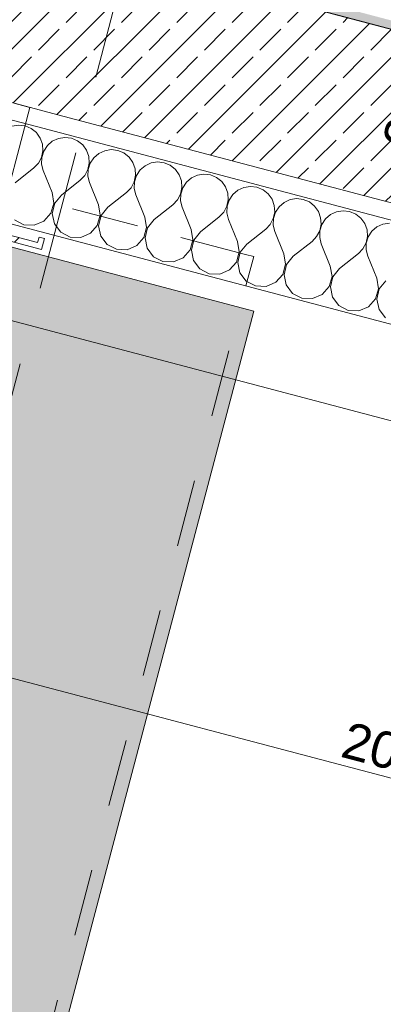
# Model space of a CAD drawing. Header units: millimetres. Extents: x -176817 to 18864955, y -12996033 to 201123.
# Tile 174 of 256: x 156205 to 156855, y -8561 to -6801. Entities that reach past the tile are written whole.
import ezdxf
from ezdxf.enums import TextEntityAlignment as Align

# ---------------------------------------------------------------- set-up
doc = ezdxf.new("R2010")
doc.units = ezdxf.units.MM
doc.header["$MEASUREMENT"] = 0
doc.linetypes.add('Przerywana', pattern=[240, 120, -120])
doc.linetypes.add('Przerywana długa', pattern=[390, 250, -140])
for name, color, linetype in [('213-A Wymiarowanie wewnętrzne', 7, 'Continuous'), ('230-A Ściany wewnętrzne', 7, 'Continuous'), ('231-A Ściany zewnętrzne', 7, 'Continuous'), ('250-A Schody Pochylnie', 7, 'Continuous'), ('291-A Obróbka blacharska', 7, 'Continuous'), ('292-PPOŻ - Linie', 7, 'Continuous'), ('410-K Osie', 7, 'Continuous'), ('450-K Belki', 7, 'Continuous'), ('460-K Stropy', 7, 'Continuous')]:
    doc.layers.add(name, color=color, linetype=linetype)
doc.styles.add('STYL_AUTOMATYCZNY_4', font='arial.ttf')
doc.styles.add('STYL_AUTOMATYCZNY_8', font='ARIALN.TTF')
doc.linetypes.add('PPOŻ EI 60', pattern='A,0,[1,TKI_PWY_A_AR_PAB_RZ_KN02_03_04_ Poziom +1 - fragment A1.Shx,S=15.873016,R=0,X=0,Y=0],-2020,0', length=2020)
doc.dimstyles.new('STYL_AUTOMATYCZNY__1', dxfattribs={"dimtxt": 64.999998, "dimasz": 47.5, "dimexe": 0.18, "dimexo": 0.0625, "dimgap": 0, "dimtad": 1, "dimdec": 1, "dimlfac": 0.1, "dimzin": 0, "dimdsep": 46, "dimtxsty": 'STYL_AUTOMATYCZNY_4', "dimblk": 'ARROWHEAD_11', "dimblk1": 'ARROWHEAD_11', "dimblk2": 'ARROWHEAD_11', "dimcen": 0.09, "dimclrd": 5, "dimclre": 5, "dimclrt": 5, "dimazin": 0, "dimtfac": 1, "dimtdec": 4, "dimtmove": 0, "dimatfit": 3, "dimfxl": 0, "dimtolj": 1, "dimtzin": 0, "dimarcsym": 0})
doc.dimstyles.new('STYL_AUTOMATYCZNY__3', dxfattribs={"dimtxt": 64.999998, "dimasz": 47.5, "dimexe": 0.18, "dimexo": 0.0625, "dimgap": 0, "dimtad": 1, "dimdec": 1, "dimlfac": 0.1, "dimzin": 0, "dimdsep": 46, "dimtxsty": 'STYL_AUTOMATYCZNY_4', "dimblk": 'ARROWHEAD_11', "dimblk1": 'ARROWHEAD_11', "dimblk2": 'ARROWHEAD_11', "dimcen": 0.09, "dimclrd": 30, "dimclre": 30, "dimclrt": 30, "dimazin": 0, "dimtfac": 1, "dimtdec": 4, "dimtmove": 0, "dimatfit": 3, "dimfxl": 0, "dimtolj": 1, "dimtzin": 0, "dimarcsym": 0})
pattern_1 = [(45, (0, 0), (-49.497475, 49.497475), []), (45, (-24.75, 24.75), (-49.497475, 49.497475), [52.5, -17.5])]

# ---------------------------------------------------------------- blocks, each defined once
blk = doc.blocks.new('Belka_7_2', base_point=(155346, -11850.9))
at = {"layer": '450-K Belki', "linetype": 'Continuous', "lineweight": 0, "true_color": 0xffffff}
blk.add_hatch(color=7, dxfattribs=at).paths.add_polyline_path([(154887, -11062.6), (155403, -11948.6), (156623.8, -7322), (155922.8, -7137)])
at = {"layer": '450-K Belki', "color": 7, "linetype": 'Continuous', "lineweight": 0}
for p, q in [((156623.8, -7322), (155922.8, -7137)), ((155403, -11948.6), (156623.8, -7322))]:
    blk.add_line(p, q, dxfattribs=at)
blk = doc.blocks.new('Strop_27_2', base_point=(93575.8, 4862.4))
at = {"layer": '460-K Stropy', "color": 255, "linetype": 'Continuous', "lineweight": 0, "flags": 128}
blk.add_lwpolyline([(93575.8, 4862.4), (155061.3, -11362), (156223.5, -6957.8), (94738, 9266.7)], close=True, dxfattribs=at)
blk = doc.blocks.new('Strop_37_2', base_point=(162841.1, -8393.7))
at = {"layer": '250-A Schody Pochylnie', "color": 255, "linetype": 'Continuous', "lineweight": 0, "flags": 128}
blk.add_lwpolyline([(162841.1, -8393.7), (156517.6, -6725.1), (157454, -3176.6), (160702.8, -4033.8), (160650.5, -4232.1), (163725.2, -5043.4)], close=True, dxfattribs=at)
blk = doc.blocks.new('Ściana_69_2', base_point=(156299.8, -7139.1))
at = {"layer": '231-A Ściany zewnętrzne', "color": 8, "linetype": 'Przerywana', "lineweight": 0, "flags": 128}
for points in [[(156415.8, -7169.7), (156183.7, -7108.5)], [(156609.2, -7220.7), (156415.8, -7169.7)], [(155385.2, -11918.1), (156623.7, -7224.5)], [(156623.7, -7224.5), (156609.2, -7220.7)]]:
    blk.add_lwpolyline(points, dxfattribs=at)
blk = doc.blocks.new('*X1136')
at = {"layer": '231-A Ściany zewnętrzne', "color": 7, "linetype": 'Continuous', "lineweight": 0}
for p, q in [((156143, -6973.7), (156141.9, -6973.2)), ((156152.3, -6981.1), (156143, -6973.7)), ((156159.2, -6990.7), (156152.3, -6981.1)), ((156163.1, -7001.8), (156159.2, -6990.7)), ((156163.9, -7013.6), (156163.1, -7001.8)), ((156180.9, -6996.4), (156171.9, -7004.1)), ((156191.6, -6991.4), (156180.9, -6996.4)), ((156203.3, -6989.6), (156191.6, -6991.4)), ((156215, -6991), (156203.3, -6989.6)), ((156225.9, -6995.6), (156215, -6991)), ((156235.2, -7002.9), (156225.9, -6995.6)), ((156236, -7004.1), (156235.2, -7002.9)), ((156161.5, -7025.2), (156163.9, -7013.6)), ((156165.4, -7014), (156161.8, -7025.3)), ((156171.9, -7004.1), (156165.4, -7014)), ((156147.8, -7044.2), (156156, -7035.6)), ((156156, -7035.6), (156161.5, -7025.2)), ((156161.8, -7025.3), (156161.5, -7037.1)), ((156161.5, -7037.1), (156164.4, -7048.6)), ((156116.6, -7068.8), (156147.8, -7044.2)), ((156169.8, -7061.9), (156164.4, -7048.6))]:
    blk.add_line(p, q, dxfattribs=at)
blk = doc.blocks.new('*X1137')
at = {"layer": '231-A Ściany zewnętrzne', "color": 7, "linetype": 'Continuous', "lineweight": 0}
for p, q in [((156242, -7012.6), (156236, -7004.1)), ((156246, -7023.7), (156242, -7012.6)), ((156263.7, -7018.3), (156254.8, -7026)), ((156274.5, -7013.3), (156263.7, -7018.3)), ((156286.1, -7011.5), (156274.5, -7013.3)), ((156297.9, -7012.9), (156286.1, -7011.5)), ((156308.8, -7017.4), (156297.9, -7012.9)), ((156318, -7024.8), (156308.8, -7017.4)), ((156244.4, -7047.1), (156246.8, -7035.5)), ((156248.3, -7035.9), (156244.7, -7047.1)), ((156246.8, -7035.5), (156246, -7023.7)), ((156254.8, -7026), (156248.3, -7035.9)), ((156324.9, -7034.4), (156318, -7024.8)), ((156328.9, -7045.6), (156324.9, -7034.4)), ((156357.3, -7035.2), (156346.6, -7040.2)), ((156369, -7033.3), (156357.3, -7035.2)), ((156380.8, -7034.7), (156369, -7033.3)), ((156391.7, -7039.3), (156380.8, -7034.7)), ((156238.8, -7057.5), (156244.4, -7047.1)), ((156244.7, -7047.1), (156244.3, -7059)), ((156329.7, -7057.4), (156328.9, -7045.6)), ((156337.7, -7047.9), (156331.1, -7057.7)), ((156346.6, -7040.2), (156337.7, -7047.9)), ((156400.9, -7046.7), (156391.7, -7039.3)), ((156407.8, -7056.3), (156400.9, -7046.7)), ((156451.9, -7055.2), (156440.2, -7057.1)), ((156463.6, -7056.6), (156451.9, -7055.2)), ((156197.1, -7092.6), (156230.7, -7066.1)), ((156230.7, -7066.1), (156238.8, -7057.5)), ((156244.3, -7059), (156247.2, -7070.4)), ((156263.4, -7110.1), (156247.2, -7070.4)), ((156321.7, -7079.4), (156327.2, -7068.9)), ((156327.2, -7068.9), (156329.7, -7057.4)), ((156327.6, -7069), (156327.2, -7080.8)), ((156331.1, -7057.7), (156327.6, -7069)), ((156411.8, -7067.4), (156407.8, -7056.3)), ((156412.6, -7079.2), (156411.8, -7067.4)), ((156420.5, -7069.7), (156414, -7079.6)), ((156429.5, -7062), (156420.5, -7069.7)), ((156440.2, -7057.1), (156429.5, -7062)), ((156474.5, -7061.2), (156463.6, -7056.6)), ((156483.8, -7068.6), (156474.5, -7061.2)), ((156490.7, -7078.2), (156483.8, -7068.6)), ((156279.9, -7114.5), (156313.5, -7087.9)), ((156313.5, -7087.9), (156321.7, -7079.4)), ((156327.2, -7080.8), (156330.1, -7092.3)), ((156404.6, -7101.3), (156410.1, -7090.8)), ((156410.1, -7090.8), (156412.6, -7079.2)), ((156410.5, -7090.9), (156410.1, -7102.7)), ((156414, -7079.6), (156410.5, -7090.9)), ((156494.7, -7089.3), (156490.7, -7078.2)), ((156495.5, -7101.1), (156494.7, -7089.3)), ((156512.4, -7083.9), (156503.4, -7091.6)), ((156523.1, -7078.9), (156512.4, -7083.9)), ((156534.8, -7077.1), (156523.1, -7078.9)), ((156546.5, -7078.5), (156534.8, -7077.1)), ((156557.4, -7083.1), (156546.5, -7078.5)), ((156566.7, -7090.4), (156557.4, -7083.1)), ((156573.5, -7100), (156566.7, -7090.4)), ((156346.2, -7132), (156330.1, -7092.3)), ((156396.4, -7109.8), (156404.6, -7101.3)), ((156410.1, -7102.7), (156413, -7114.2)), ((156493, -7112.7), (156495.5, -7101.1)), ((156496.9, -7101.5), (156493.3, -7112.8)), ((156503.4, -7091.6), (156496.9, -7101.5)), ((156577.5, -7111.2), (156573.5, -7100)), ((156595.2, -7105.8), (156586.3, -7113.5)), ((156606, -7100.8), (156595.2, -7105.8)), ((156617.7, -7098.9), (156606, -7100.8)), ((156629.4, -7100.4), (156617.7, -7098.9)), ((156640.3, -7104.9), (156629.4, -7100.4)), ((156649.5, -7112.3), (156640.3, -7104.9)), ((156266.4, -7128.7), (156263.4, -7110.1)), ((156279.9, -7114.5), (156268.1, -7129.2)), ((156362.8, -7136.4), (156396.4, -7109.8)), ((156429.1, -7153.9), (156413, -7114.2)), ((156479.3, -7131.7), (156487.5, -7123.1)), ((156487.5, -7123.1), (156493, -7112.7)), ((156493.3, -7112.8), (156493, -7124.6)), ((156493, -7124.6), (156495.9, -7136)), ((156575.9, -7134.5), (156578.3, -7123)), ((156579.8, -7123.4), (156576.2, -7134.6)), ((156578.3, -7123), (156577.5, -7111.2)), ((156586.3, -7113.5), (156579.8, -7123.4)), ((156656.4, -7121.9), (156649.5, -7112.3)), ((156660.4, -7133), (156656.4, -7121.9)), ((156688.9, -7122.7), (156678.1, -7127.6)), ((156700.5, -7120.8), (156688.9, -7122.7)), ((156712.3, -7122.2), (156700.5, -7120.8)), ((156723.2, -7126.8), (156712.3, -7122.2)), ((156261.2, -7146.8), (156266.4, -7128.7)), ((156268.1, -7129.2), (156263.7, -7147.5)), ((156349.3, -7150.6), (156346.2, -7132)), ((156362.8, -7136.4), (156351, -7151)), ((156445.7, -7158.3), (156479.3, -7131.7)), ((156512, -7175.8), (156495.9, -7136)), ((156570.3, -7145), (156575.9, -7134.5)), ((156576.2, -7134.6), (156575.9, -7146.4)), ((156661.2, -7144.8), (156660.4, -7133)), ((156669.2, -7135.4), (156662.7, -7145.2)), ((156678.1, -7127.6), (156669.2, -7135.4)), ((156732.4, -7134.2), (156723.2, -7126.8)), ((156739.3, -7143.8), (156732.4, -7134.2)), ((156743.3, -7154.9), (156739.3, -7143.8)), ((156783.4, -7142.7), (156771.7, -7144.5)), ((156795.1, -7144.1), (156783.4, -7142.7)), ((156196, -7159), (156212.7, -7167.7)), ((156231.5, -7168.4), (156248.8, -7160.9)), ((156248.8, -7160.9), (156261.2, -7146.8)), ((156263.7, -7147.5), (156267.5, -7165.9)), ((156344.1, -7168.7), (156349.3, -7150.6)), ((156351, -7151), (156346.5, -7169.3)), ((156432.2, -7172.5), (156429.1, -7153.9)), ((156445.7, -7158.3), (156433.8, -7172.9)), ((156528.6, -7180.1), (156562.2, -7153.5)), ((156562.2, -7153.5), (156570.3, -7145)), ((156575.9, -7146.4), (156578.7, -7157.9)), ((156594.9, -7197.6), (156578.7, -7157.9)), ((156653.2, -7166.9), (156658.7, -7156.4)), ((156658.7, -7156.4), (156661.2, -7144.8)), ((156659.1, -7156.5), (156658.7, -7168.3)), ((156662.7, -7145.2), (156659.1, -7156.5)), ((156744.1, -7166.7), (156743.3, -7154.9)), ((156752, -7157.2), (156745.5, -7167.1)), ((156761, -7149.5), (156752, -7157.2)), ((156771.7, -7144.5), (156761, -7149.5)), ((156806.1, -7148.7), (156795.1, -7144.1)), ((156815.3, -7156), (156806.1, -7148.7)), ((156822.2, -7165.6), (156815.3, -7156)), ((156212.7, -7167.7), (156231.5, -7168.4)), ((156267.5, -7165.9), (156278.9, -7180.9)), ((156331.7, -7182.8), (156344.1, -7168.7)), ((156346.5, -7169.3), (156350.4, -7187.8)), ((156427, -7190.6), (156432.2, -7172.5)), ((156433.8, -7172.9), (156429.4, -7191.2)), ((156515.1, -7194.3), (156512, -7175.8)), ((156611.4, -7202), (156645.1, -7175.4)), ((156645.1, -7175.4), (156653.2, -7166.9)), ((156658.7, -7168.3), (156661.6, -7179.8)), ((156736.1, -7188.7), (156741.6, -7178.3)), ((156741.6, -7178.3), (156744.1, -7166.7)), ((156742, -7178.4), (156741.6, -7190.2)), ((156745.5, -7167.1), (156742, -7178.4)), ((156826.2, -7176.8), (156822.2, -7165.6)), ((156827, -7188.6), (156826.2, -7176.8)), ((156843.9, -7171.4), (156834.9, -7179.1)), ((156854.6, -7166.4), (156843.9, -7171.4)), ((156866.3, -7164.6), (156854.6, -7166.4)), ((156278.9, -7180.9), (156295.6, -7189.6)), ((156295.6, -7189.6), (156314.4, -7190.3)), ((156314.4, -7190.3), (156331.7, -7182.8)), ((156350.4, -7187.8), (156361.8, -7202.8)), ((156414.6, -7204.7), (156427, -7190.6)), ((156429.4, -7191.2), (156433.3, -7209.6)), ((156509.9, -7212.4), (156515.1, -7194.3)), ((156516.7, -7194.8), (156512.3, -7213.1)), ((156528.6, -7180.1), (156516.7, -7194.8)), ((156677.7, -7219.5), (156661.6, -7179.8)), ((156727.9, -7197.3), (156736.1, -7188.7)), ((156741.6, -7190.2), (156744.5, -7201.6)), ((156824.5, -7200.1), (156827, -7188.6)), ((156828.4, -7189), (156824.8, -7200.2)), ((156834.9, -7179.1), (156828.4, -7189)), ((156361.8, -7202.8), (156378.5, -7211.4)), ((156378.5, -7211.4), (156397.3, -7212.1)), ((156397.3, -7212.1), (156414.6, -7204.7)), ((156433.3, -7209.6), (156444.6, -7224.6)), ((156497.4, -7226.6), (156509.9, -7212.4)), ((156512.3, -7213.1), (156516.1, -7231.5)), ((156597.9, -7216.2), (156594.9, -7197.6)), ((156611.4, -7202), (156599.6, -7216.6)), ((156694.3, -7223.9), (156727.9, -7197.3)), ((156760.6, -7241.4), (156744.5, -7201.6)), ((156810.8, -7219.1), (156819, -7210.6)), ((156819, -7210.6), (156824.5, -7200.1)), ((156824.8, -7200.2), (156824.5, -7212.1)), ((156824.5, -7212.1), (156827.4, -7223.5)), ((156444.6, -7224.6), (156461.3, -7233.3)), ((156480.2, -7234), (156497.4, -7226.6)), ((156516.1, -7231.5), (156527.5, -7246.5)), ((156592.8, -7234.3), (156597.9, -7216.2)), ((156599.6, -7216.6), (156595.2, -7234.9)), ((156680.8, -7238.1), (156677.7, -7219.5)), ((156694.3, -7223.9), (156682.5, -7238.5)), ((156777.2, -7245.7), (156810.8, -7219.1)), ((156843.5, -7263.2), (156827.4, -7223.5)), ((156461.3, -7233.3), (156480.2, -7234)), ((156527.5, -7246.5), (156544.2, -7255.2)), ((156563, -7255.9), (156580.3, -7248.4)), ((156580.3, -7248.4), (156592.8, -7234.3)), ((156595.2, -7234.9), (156599, -7253.4)), ((156675.6, -7256.2), (156680.8, -7238.1)), ((156682.5, -7238.5), (156678.1, -7256.8)), ((156763.7, -7259.9), (156760.6, -7241.4)), ((156777.2, -7245.7), (156765.4, -7260.4)), ((156544.2, -7255.2), (156563, -7255.9)), ((156599, -7253.4), (156610.4, -7268.4)), ((156663.2, -7270.3), (156675.6, -7256.2)), ((156678.1, -7256.8), (156681.9, -7275.2)), ((156758.5, -7278), (156763.7, -7259.9)), ((156765.4, -7260.4), (156760.9, -7278.7)), ((156846.6, -7281.8), (156843.5, -7263.2)), ((156610.4, -7268.4), (156627.1, -7277)), ((156627.1, -7277), (156645.9, -7277.7)), ((156645.9, -7277.7), (156663.2, -7270.3)), ((156681.9, -7275.2), (156693.3, -7290.2)), ((156746.1, -7292.2), (156758.5, -7278)), ((156760.9, -7278.7), (156764.8, -7297.1)), ((156841.4, -7299.9), (156846.6, -7281.8)), ((156848.2, -7282.2), (156843.8, -7300.5)), ((156860.1, -7267.6), (156848.2, -7282.2)), ((156693.3, -7290.2), (156710, -7298.9)), ((156710, -7298.9), (156728.8, -7299.6)), ((156728.8, -7299.6), (156746.1, -7292.2)), ((156764.8, -7297.1), (156776.1, -7312.1)), ((156829, -7314), (156841.4, -7299.9)), ((156843.8, -7300.5), (156847.7, -7319)), ((156776.1, -7312.1), (156792.8, -7320.8)), ((156811.7, -7321.5), (156829, -7314)), ((156847.7, -7319), (156859, -7334)), ((156792.8, -7320.8), (156811.7, -7321.5))]:
    blk.add_line(p, q, dxfattribs=at)
blk = doc.blocks.new('Ściana_112_2', base_point=(156334.3, -6831.9))
at = {"layer": '231-A Ściany zewnętrzne', "linetype": 'Continuous', "lineweight": 0, "true_color": 0x000000}
h = blk.add_hatch(dxfattribs=at)
h.set_pattern_fill('Beton_zbrojony_0002', color=18, style=0, pattern_type=2)
h.set_pattern_definition(pattern_1)
h.paths.add_polyline_path([(156227.5, -6648.6), (156151, -6938.7), (156273.8, -6971.1), (156506.3, -6767.8), (156517.6, -6725.1)])
blk.add_hatch(color=18, dxfattribs=at).paths.add_polyline_path([(156556.3, -6735.3), (158146.8, -7155), (158150.7, -7140.5), (156560.1, -6720.8)])
h = blk.add_hatch(dxfattribs=at)
h.set_pattern_fill('Beton_zbrojony_0002', color=18, style=0, pattern_type=2)
h.set_pattern_definition(pattern_1)
h.paths.add_polyline_path([(156273.8, -6971.1), (158070.3, -7445.1), (158146.8, -7155), (156546.5, -6732.7)])
at = {"layer": '230-A Ściany wewnętrzne', "color": 7, "linetype": 'Continuous', "lineweight": 0}
for p, q in [((156273.8, -6971.1), (156151, -6938.7)), ((156246.5, -6994.9), (156143.3, -6967.7))]:
    blk.add_line(p, q, dxfattribs=at)
at = {"layer": '231-A Ściany zewnętrzne', "color": 7, "linetype": 'Continuous', "lineweight": 0}
for p, q in [((158146.8, -7155), (156556.3, -6735.3)), ((156273.8, -6971.1), (158070.3, -7445.1)), ((156246.5, -6994.9), (158062.6, -7474.1))]:
    blk.add_line(p, q, dxfattribs=at)
at = {"layer": '231-A Ściany zewnętrzne', "color": 7, "linetype": 'Continuous', "lineweight": 0, "flags": 128}
blk.add_lwpolyline([(156082.9, -7137.9), (158016.7, -7648.2)], dxfattribs=at)
at = {"layer": '231-A Ściany zewnętrzne', "color": 7, "lineweight": 0}
for name in ['*X1136', '*X1137']:
    blk.add_blockref(name, (0, 0), dxfattribs=at)
blk = doc.blocks.new('*D2956')
at = {"layer": '292-PPOŻ - Linie', "linetype": 'Continuous', "lineweight": 0}
for points in [[(155865.5, -7894.9), (155866.4, -7899.7), (155869.1, -7903.8), (155873.2, -7906.5), (155878, -7907.4), (155882.8, -7906.5), (155886.8, -7903.8), (155889.5, -7899.7), (155890.5, -7894.9), (155889.5, -7890.1), (155886.8, -7886.1), (155882.8, -7883.4), (155878, -7882.4), (155873.2, -7883.4), (155869.1, -7886.1), (155866.4, -7890.1)], [(157799.3, -8405.2), (157800.2, -8410), (157802.9, -8414.1), (157807, -8416.8), (157811.8, -8417.7), (157816.6, -8416.8), (157820.6, -8414.1), (157823.3, -8410), (157824.3, -8405.2), (157823.3, -8400.4), (157820.6, -8396.4), (157816.6, -8393.7), (157811.8, -8392.7), (157807, -8393.7), (157802.9, -8396.4), (157800.2, -8400.4)]]:
    blk.add_hatch(color=5, dxfattribs=at).paths.add_polyline_path(points)
at = {"layer": '292-PPOŻ - Linie', "color": 5, "linetype": 'Continuous', "lineweight": 0}
for p, q in [((155881.2, -7882.8), (155889.9, -7849.6)), ((155853.8, -7888.6), (155865.9, -7891.7)), ((155890.1, -7898.1), (157799.7, -8402)), ((155866, -7940.3), (155874.8, -7907)), ((157815, -8393.1), (157823.7, -8359.9)), ((157823.9, -8408.4), (157835.9, -8411.6)), ((157799.8, -8450.5), (157808.6, -8417.3))]:
    blk.add_line(p, q, dxfattribs=at)
for centre in [(155878, -7894.9), (157811.8, -8405.2)]:
    blk.add_circle(centre, 12.5, dxfattribs=at)
at = {"layer": '292-PPOŻ - Linie', "color": 5, "lineweight": 0, "insert": (156776.3, -8118.5), "char_height": 65, "attachment_point": 7, "rotation": 345.218, "style": 'STYL_AUTOMATYCZNY_4'}
blk.add_mtext('\\A1;{\\pql;\\fArial|b0|i0|c238|p0;\\W1.000000;200}', dxfattribs=at)
blk = doc.blocks.new('ARROWHEAD_11')
at = {"color": 0, "linetype": 'Continuous', "lineweight": 0}
blk.add_line((0, 0), (-1, 0), dxfattribs=at)
at = {"color": 0, "linetype": 'Continuous', "lineweight": 0, "const_width": 0.25, "flags": 128}
blk.add_lwpolyline([(-0.125, 0, 1), (0.125, 0, 1)], format="xyb", close=True, dxfattribs=at)
blk = doc.blocks.new('*D3175')
at = {"layer": '213-A Wymiarowanie wewnętrzne', "linetype": 'Continuous', "lineweight": 200}
for points in [[(156625, -6270.7), (156626, -6275.5), (156628.7, -6279.5), (156632.7, -6282.2), (156637.5, -6283.2), (156642.3, -6282.2), (156646.4, -6279.5), (156649.1, -6275.5), (156650, -6270.7), (156649.1, -6265.9), (156646.4, -6261.8), (156642.3, -6259.1), (156637.5, -6258.2), (156632.7, -6259.1), (156628.7, -6261.8), (156626, -6265.9)], [(162948.5, -7939.3), (162949.4, -7944.1), (162952.2, -7948.1), (162956.2, -7950.8), (162961, -7951.8), (162965.8, -7950.8), (162969.8, -7948.1), (162972.5, -7944.1), (162973.5, -7939.3), (162972.5, -7934.5), (162969.8, -7930.4), (162965.8, -7927.7), (162961, -7926.8), (162956.2, -7927.7), (162952.2, -7930.4), (162949.4, -7934.5)]]:
    blk.add_hatch(color=30, dxfattribs=at).paths.add_polyline_path(points)
at = {"layer": '213-A Wymiarowanie wewnętrzne', "color": 30, "linetype": 'Continuous', "lineweight": 0}
for p, q in [((156640.7, -6258.6), (156649.5, -6225.4)), ((156649.6, -6273.9), (162948.9, -7936.1)), ((156625.6, -6316), (156634.3, -6282.8))]:
    blk.add_line(p, q, dxfattribs=at)
blk.add_circle((156637.5, -6270.7), 12.5, dxfattribs=at)
at = {"layer": '213-A Wymiarowanie wewnętrzne', "color": 30, "lineweight": 200, "insert": (159730.7, -7073.4), "char_height": 65, "attachment_point": 7, "rotation": 345.218, "style": 'STYL_AUTOMATYCZNY_4'}
blk.add_mtext('\\A1;{\\pql;\\fArial|b0|i0|c238|p0;\\W1.000000;654}', dxfattribs=at)
blk = doc.blocks.new('*D3238')
at = {"layer": '213-A Wymiarowanie wewnętrzne', "linetype": 'Continuous', "lineweight": 200}
for points in [[(156967.6, -6847.2), (156968.5, -6851.9), (156971.2, -6856), (156975.3, -6858.7), (156980.1, -6859.7), (156984.9, -6858.7), (156988.9, -6856), (156991.6, -6851.9), (156992.6, -6847.2), (156991.6, -6842.4), (156988.9, -6838.3), (156984.9, -6835.6), (156980.1, -6834.7), (156975.3, -6835.6), (156971.2, -6838.3), (156968.5, -6842.4)], [(156891, -7137.2), (156892, -7142), (156894.7, -7146.1), (156898.7, -7148.8), (156903.5, -7149.7), (156908.3, -7148.8), (156912.4, -7146.1), (156915.1, -7142), (156916, -7137.2), (156915.1, -7132.4), (156912.4, -7128.4), (156908.3, -7125.7), (156903.5, -7124.7), (156898.7, -7125.7), (156894.7, -7128.4), (156892, -7132.4)]]:
    blk.add_hatch(color=30, dxfattribs=at).paths.add_polyline_path(points)
at = {"layer": '213-A Wymiarowanie wewnętrzne', "color": 30, "linetype": 'Continuous', "lineweight": 0}
for p, q in [((156968, -6844), (156934.7, -6835.2)), ((156906.7, -7125.1), (156976.9, -6859.2)), ((157025.4, -6859.1), (156992.2, -6850.4)), ((156891.4, -7134), (156858.2, -7125.3)), ((156948.8, -7149.2), (156915.6, -7140.4)), ((156897.1, -7161.4), (156900.3, -7149.3))]:
    blk.add_line(p, q, dxfattribs=at)
for centre in [(156980.1, -6847.2), (156903.5, -7137.2)]:
    blk.add_circle(centre, 12.5, dxfattribs=at)
at = {"layer": '213-A Wymiarowanie wewnętrzne', "color": 30, "lineweight": 200, "insert": (156916.6, -7036.8), "char_height": 65, "attachment_point": 7, "rotation": 75.218, "style": 'STYL_AUTOMATYCZNY_4'}
blk.add_mtext('\\A1;{\\pql;\\fArial|b0|i0|c238|p0;\\W1.000000;30}', dxfattribs=at)
blk = doc.blocks.new('*D3239')
at = {"layer": '213-A Wymiarowanie wewnętrzne', "linetype": 'Continuous', "lineweight": 200}
for points in [[(157903.9, -3298.6), (157904.9, -3303.4), (157907.6, -3307.5), (157911.7, -3310.2), (157916.4, -3311.1), (157921.2, -3310.2), (157925.3, -3307.5), (157928, -3303.4), (157928.9, -3298.6), (157928, -3293.8), (157925.3, -3289.8), (157921.2, -3287.1), (157916.4, -3286.1), (157911.7, -3287.1), (157907.6, -3289.8), (157904.9, -3293.8)], [(156967.6, -6847.2), (156968.5, -6851.9), (156971.2, -6856), (156975.3, -6858.7), (156980.1, -6859.7), (156984.9, -6858.7), (156988.9, -6856), (156991.6, -6851.9), (156992.6, -6847.2), (156991.6, -6842.4), (156988.9, -6838.3), (156984.9, -6835.6), (156980.1, -6834.7), (156975.3, -6835.6), (156971.2, -6838.3), (156968.5, -6842.4)]]:
    blk.add_hatch(color=30, dxfattribs=at).paths.add_polyline_path(points)
at = {"layer": '213-A Wymiarowanie wewnętrzne', "color": 30, "linetype": 'Continuous', "lineweight": 0}
for p, q in [((157961.8, -3310.6), (157928.5, -3301.8)), ((156983.3, -6835.1), (157913.2, -3310.7))]:
    blk.add_line(p, q, dxfattribs=at)
blk.add_circle((157916.4, -3298.6), 12.5, dxfattribs=at)
at = {"layer": '213-A Wymiarowanie wewnętrzne', "color": 30, "lineweight": 200, "insert": (157416.7, -5141.5), "char_height": 65, "attachment_point": 7, "rotation": 75.218, "style": 'STYL_AUTOMATYCZNY_4'}
blk.add_mtext('\\A1;{\\pql;\\fArial|b0|i0|c238|p0;\\W1.000000;367}', dxfattribs=at)
blk = doc.blocks.new('Słup_377_2', base_point=(156075.5, -7146.3))
at = {"layer": '291-A Obróbka blacharska', "linetype": 'Continuous', "lineweight": 0, "true_color": 0x000000}
h = blk.add_hatch(dxfattribs=at)
h.set_pattern_fill('Stal_0002', color=18, style=0, pattern_type=2)
h.set_pattern_definition([(45, (0, 0), (-79.54951, 79.54951), []), (45, (-26.52, 26.52), (-79.54951, 79.54951), [])])
h.paths.add_polyline_path([(156051.1, -7160.5), (156244.5, -7211.5), (156249.6, -7192.2), (156239.9, -7189.6), (156237.3, -7199.3), (156063.3, -7153.4), (156109.2, -6979.4), (156118.9, -6981.9), (156121.4, -6972.3), (156102.1, -6967.2)])
at = {"layer": '291-A Obróbka blacharska', "color": 7, "linetype": 'Continuous', "lineweight": 0, "flags": 128}
blk.add_lwpolyline([(156051.1, -7160.5), (156244.5, -7211.5), (156249.6, -7192.2), (156239.9, -7189.6), (156237.3, -7199.3), (156063.3, -7153.4), (156109.2, -6979.4), (156118.9, -6981.9), (156121.4, -6972.3), (156102.1, -6967.2)], close=True, dxfattribs=at)
blk = doc.blocks.new('Standardowy znacznik osi[636]_2', base_point=(14699.6, 30697))
at = {"layer": '410-K Osie', "color": 5, "linetype": 'Przerywana długa', "lineweight": 0}
blk.add_line((17600.4, 29931.6), (181485.5, -13313.5), dxfattribs=at)
at = {"layer": '410-K Osie', "color": 7, "lineweight": 0, "style": 'STYL_AUTOMATYCZNY_8'}
for tag, p in [('AC_MarkerText_1_0', (14599.8, 30777.3)), ('AC_MarkerText_1_1', (184528, -14062.5))]:
    blk.add_attdef(tag, text='', height=100, rotation=345.218, dxfattribs=at).set_placement(p, align=Align.TOP_CENTER)
blk = doc.blocks.new('Standardowy znacznik osi[637]_2', base_point=(176872.4, 70903.1))
at = {"layer": '410-K Osie', "color": 5, "linetype": 'Przerywana długa', "lineweight": 0}
blk.add_line((176107, 68002.4), (155080.9, -11679.8), dxfattribs=at)
at = {"layer": '410-K Osie', "color": 7, "lineweight": 0, "style": 'STYL_AUTOMATYCZNY_8'}
for tag, p in [('AC_MarkerText_1_0', (176925.3, 71072.7)), ('AC_MarkerText_1_1', (154304.6, -14652.6))]:
    blk.add_attdef(tag, text='', height=100, rotation=345.218, dxfattribs=at).set_placement(p, align=Align.TOP_CENTER)

msp = doc.modelspace()

# ---------------------------------------------------------------- linework, layer by layer
at = {"layer": '292-PPOŻ - Linie', "color": 5, "linetype": 'PPOŻ EI 60', "lineweight": 0}
msp.add_line((156035.43, -7298.21), (157969.24, -7808.49), dxfattribs=at)

# ---------------------------------------------------------------- block references
at = {"layer": '231-A Ściany zewnętrzne', "color": 7, "lineweight": 0}
for name, p in [('Ściana_112_2', (156334.3, -6831.89)), ('Ściana_69_2', (156299.78, -7139.08))]:
    msp.add_blockref(name, p, dxfattribs=at)
at = {"layer": '250-A Schody Pochylnie', "color": 255, "linetype": 'Continuous', "lineweight": 0}
msp.add_blockref('Strop_37_2', (162841.08, -8393.7), dxfattribs=at)
at = {"layer": '291-A Obróbka blacharska', "color": 7, "lineweight": 0}
msp.add_blockref('Słup_377_2', (156075.52, -7146.29), dxfattribs=at)
at = {"layer": '410-K Osie', "color": 5, "linetype": 'Continuous', "lineweight": 0}
for name, p in [('Standardowy znacznik osi[637]_2', (176872.44, 70903.06)), ('Standardowy znacznik osi[636]_2', (14699.64, 30697.04))]:
    msp.add_blockref(name, p, dxfattribs=at)
at = {"layer": '450-K Belki', "color": 7, "lineweight": 0}
msp.add_blockref('Belka_7_2', (155346.04, -11850.86), dxfattribs=at)
at = {"layer": '460-K Stropy', "color": 255, "linetype": 'Continuous', "lineweight": 0}
msp.add_blockref('Strop_27_2', (93575.8, 4862.44), dxfattribs=at)

# ---------------------------------------------------------------- dimensions: what is measured, and where the dimension line sits
at = {"layer": '213-A Wymiarowanie wewnętrzne', "color": 30, "linetype": 'Continuous', "lineweight": 200}
for base, p1, p2, angle, picture, middle, turn in [((157916.44, -3298.63), (156517.6, -6725.13), (157512.45, -3192.03), 75.21803, '*D3239', (157404.22, -5061.45), 75.21803), ((162960.99, -7939.29), (156517.6, -6725.13), (162841.08, -8393.7), 345.21803, '*D3175', (159810.71, -7060.95), 345.21803), ((156980.07, -6847.16), (156909.62, -7138.84), (156517.6, -6725.13), 75.21803, '*D3238', (156897.78, -6980.69), 75.21803)]:
    dim = msp.add_linear_dim(base=base, p1=p1, p2=p2, angle=angle, dimstyle='STYL_AUTOMATYCZNY__3', dxfattribs=at)
    dim.commit()
    dim.dimension.update_dxf_attribs({"geometry": picture, "text_midpoint": middle, "dimtype": 160, "text_rotation": turn})
at = {"layer": '292-PPOŻ - Linie', "color": 5, "linetype": 'Continuous', "lineweight": 0}
dim = msp.add_linear_dim(base=(157811.78, -8405.21), p1=(156035.43, -7298.21), p2=(157811.78, -8405.21), angle=345.21803, dimstyle='STYL_AUTOMATYCZNY__1', dxfattribs=at)
dim.commit()
dim.dimension.update_dxf_attribs({"geometry": '*D2956', "text_midpoint": (156856.32, -8106.03), "dimtype": 160, "text_rotation": 345.21803})

doc.saveas('drawing.dxf')
